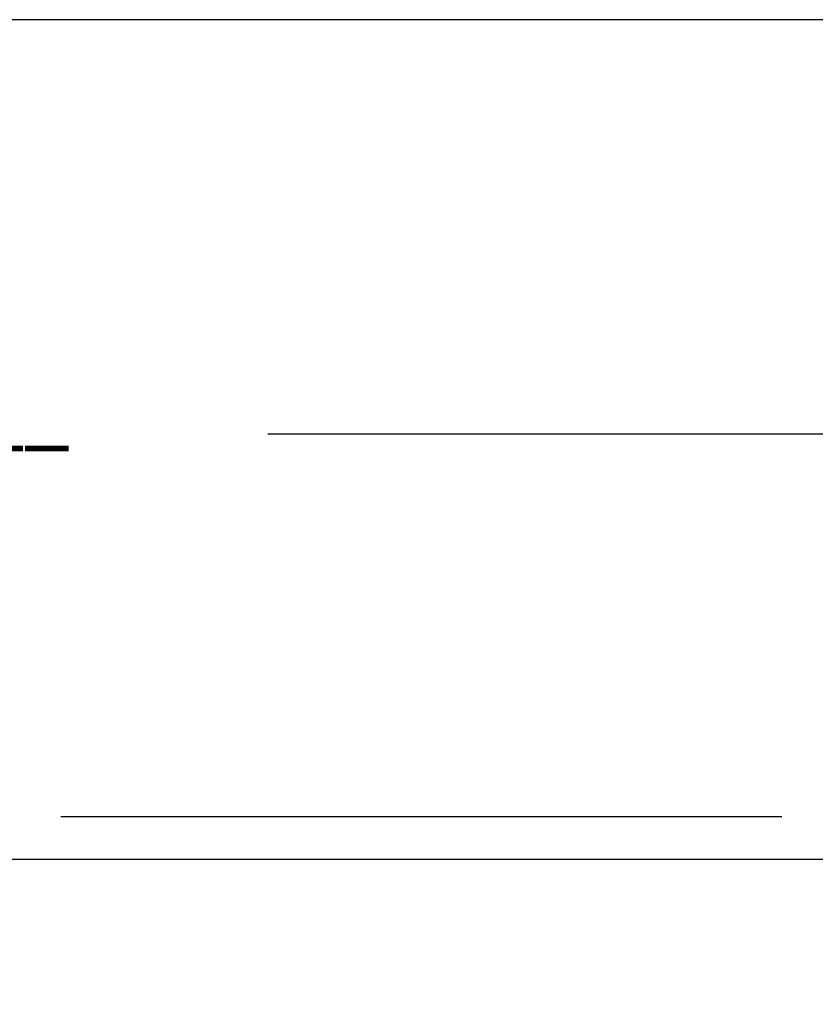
# Model space of a CAD drawing. Header units: metres. Extents: x 0 to 0.185, y 0 to 0.06.
# Tile 19 of 21: x 0.035 to 0.059, y 0.03 to 0.06. Entities that reach past the tile are written whole.
import ezdxf

# ---------------------------------------------------------------- set-up
doc = ezdxf.new("R2010")
doc.units = ezdxf.units.M
doc.header["$MEASUREMENT"] = 0
doc.layers.add('RAM_Stempel_VBL_DIN_A3', color=7, linetype='Continuous', lineweight=25)
doc.styles.add('Style-Arial Narrow', font='txt')

msp = doc.modelspace()

# ---------------------------------------------------------------- linework, layer by layer
at = {"layer": 'RAM_Stempel_VBL_DIN_A3'}
for p, q in [((0.042674, 0.04738), (0.066664, 0.04738)), ((0.036368, 0.035719), (0.058338, 0.035719)), ((0, 0.034425), (0.185, 0.034425))]:
    msp.add_line(p, q, dxfattribs=at)
at = {"layer": 'RAM_Stempel_VBL_DIN_A3', "flags": 128}
msp.add_lwpolyline([(0, 0), (0.185, 0), (0.185, 0.06), (0, 0.06), (0, 0)], close=True, dxfattribs=at)

# ---------------------------------------------------------------- texts
at = {"layer": 'RAM_Stempel_VBL_DIN_A3', "style": 'Style-Arial Narrow', "width": 1.136386}
msp.add_text('_____', height=0.0018274, dxfattribs=at).set_placement((0.029956, 0.04738))

doc.saveas('drawing.dxf')
